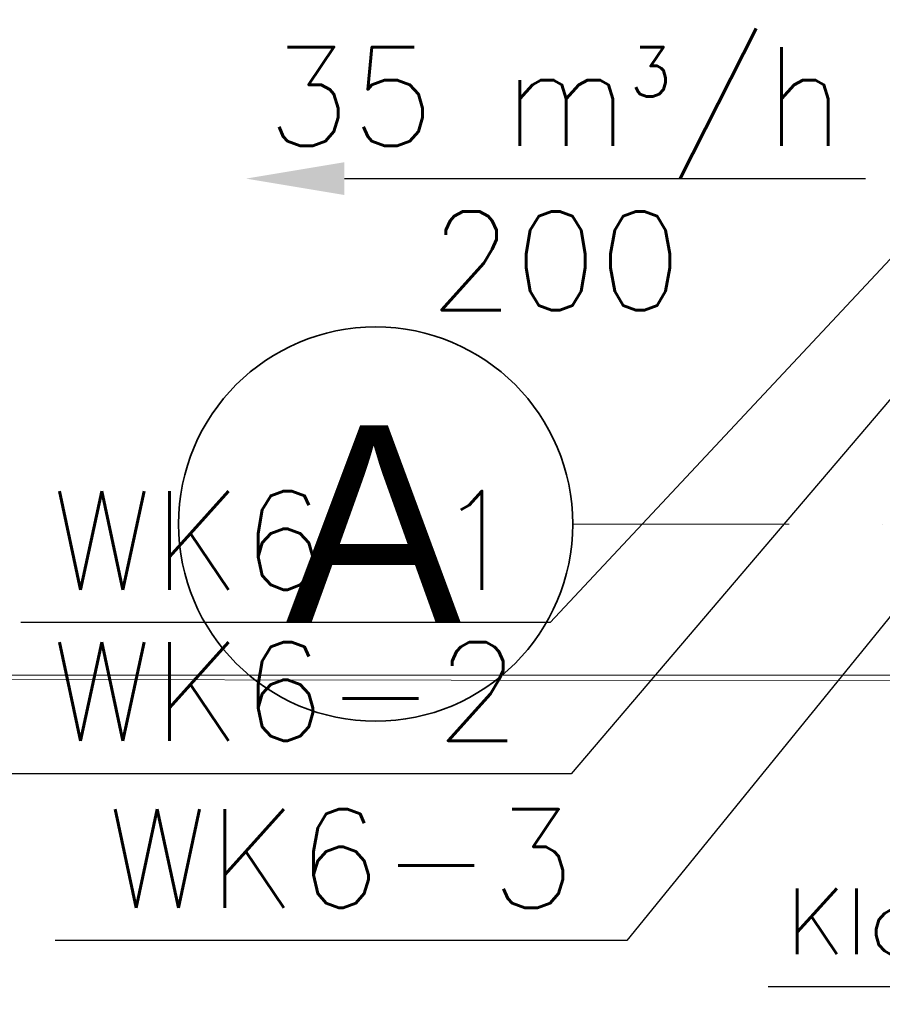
# Model space of a CAD drawing. Header units: millimetres. Extents: x -8078 to 241103, y -4319 to 602442.
# Tile 106 of 148: x 78731 to 80044, y 281883 to 283381. Entities that reach past the tile are written whole.
import ezdxf

# ---------------------------------------------------------------- set-up
doc = ezdxf.new("R2010")
doc.units = ezdxf.units.MM
doc.header["$MEASUREMENT"] = 0
doc.linetypes.add('Kropki i Kreski', pattern=[6.702778, 3.527778, -1.763889, 0, -1.411111])
for name, color, linetype in [('#IS_wentylacja_opisy_bud', 7, 'Continuous'), ('#podkład', 252, 'Continuous'), ('FLUID-WK6-150-NUM', 7, 'Continuous'), ('Konstrukcja - Siatka mod', 7, 'Continuous'), ('Konstrukcja - Stropy', 7, 'Continuous')]:
    doc.layers.add(name, color=color, linetype=linetype)
doc.styles.add('FDBES', font='simplex.shx')
doc.styles.add('MtXpl_Arial', font='txt', dxfattribs={"height": 0.2})
doc.dimstyles.new('FDBES', dxfattribs={"dimscale": 50, "dimtxt": 4, "dimasz": 2.5, "dimexe": 0.8, "dimexo": 2, "dimgap": 1, "dimtad": 1, "dimdsep": 46, "dimtxsty": 'FDBES', "dimcen": 2.5, "dimclrd": 4, "dimclre": 5, "dimadec": 0, "dimazin": 0, "dimtfac": 1, "dimtmove": 0, "dimatfit": 3, "dimfxl": 1, "dimarcsym": 0})

# ---------------------------------------------------------------- blocks, each defined once
blk = doc.blocks.new('UHYGFFFF')
at = {"layer": 'Konstrukcja - Siatka mod', "color": 252, "linetype": 'Kropki i Kreski', "lineweight": 13, "ltscale": 100}
blk.add_line((20180, 383132.6), (19180, 383132.6), dxfattribs=at)
at = {"layer": 'Konstrukcja - Siatka mod', "color": 252, "linetype": 'Continuous', "lineweight": 35, "ltscale": 100}
blk.add_circle((18880, 383132.6), 300, dxfattribs=at)
at = {"layer": 'Konstrukcja - Stropy', "color": 252, "linetype": 'Continuous', "lineweight": 13, "ltscale": 100}
for q in [(19937.5, 382893.7), (19800.4, 382902.4)]:
    blk.add_line((13277.5, 382902.4), q, dxfattribs=at)
at = {"layer": 'Konstrukcja - Siatka mod', "color": 252, "linetype": 'Continuous', "lineweight": 13, "style": 'MtXpl_Arial'}
blk.add_text('A', height=300, dxfattribs=at).set_placement((18742.8, 382982.6))
blk = doc.blocks.new('*U56329')
at = {"color": 7, "lineweight": -2}
blk.add_line((-631.8, -675.6), (-1437.5, -675.6), dxfattribs=at)
at = {"color": 0, "lineweight": -2, "insert": (-1034.7, -675.6), "char_height": 150, "attachment_point": 5, "style": 'FDBES'}
blk.add_mtext('WK6-1\\P ', dxfattribs=at)
at = {"color": 7, "lineweight": -2}
blk.add_leader([(0, 0), (-631.8, -675.6)], dimstyle='FDBES', override={"dimscale": 37.5, "dimclrd": 7, "dimclre": 7}, dxfattribs=at)
blk = doc.blocks.new('*U56330')
at = {"color": 7, "lineweight": -2}
blk.add_line((-771.2, -905.6), (-1641.2, -905.6), dxfattribs=at)
at = {"color": 0, "lineweight": -2, "insert": (-1206.2, -905.6), "char_height": 150, "attachment_point": 5, "style": 'FDBES'}
blk.add_mtext('WK6-2\\P ', dxfattribs=at)
at = {"color": 7, "lineweight": -2}
blk.add_leader([(0, 0), (-771.2, -905.6)], dimstyle='FDBES', override={"dimscale": 37.5, "dimclrd": 7, "dimclre": 7}, dxfattribs=at)
blk = doc.blocks.new('*U56331')
at = {"color": 7, "lineweight": -2}
blk.add_line((-941.7, -1159.6), (-1811.7, -1159.6), dxfattribs=at)
at = {"color": 0, "lineweight": -2, "insert": (-1376.7, -1159.6), "char_height": 150, "attachment_point": 5, "style": 'FDBES'}
blk.add_mtext('WK6-3\\P ', dxfattribs=at)
at = {"color": 7, "lineweight": -2}
blk.add_leader([(0, 0), (-941.7, -1159.6)], dimstyle='FDBES', override={"dimscale": 37.5, "dimclrd": 7, "dimclre": 7}, dxfattribs=at)
blk = doc.blocks.new('*U56332')
at = {"color": 7, "lineweight": -2}
blk.add_line((-952.6, 820.4), (-1829.7, 820.4), dxfattribs=at)
at = {"color": 0, "lineweight": -2, "insert": (-1391.2, 820.4), "char_height": 150, "attachment_point": 5, "style": 'FDBES'}
blk.add_mtext('WK6-4\\P ', dxfattribs=at)
at = {"color": 7, "lineweight": -2}
blk.add_leader([(0, 0), (-952.6, 820.4)], dimstyle='FDBES', override={"dimscale": 37.5, "dimclrd": 7, "dimclre": 7}, dxfattribs=at)
blk = doc.blocks.new('*U56333')
at = {"color": 7, "lineweight": -2}
blk.add_line((-1092.4, 1065.1), (-1962.4, 1065.1), dxfattribs=at)
at = {"color": 0, "lineweight": -2, "insert": (-1527.4, 1065.1), "char_height": 150, "attachment_point": 5, "style": 'FDBES'}
blk.add_mtext('WK6-5\\P ', dxfattribs=at)
at = {"color": 7, "lineweight": -2}
blk.add_leader([(0, 0), (-1092.4, 1065.1)], dimstyle='FDBES', override={"dimscale": 37.5, "dimclrd": 7, "dimclre": 7}, dxfattribs=at)
blk = doc.blocks.new('*U56334')
at = {"color": 7, "lineweight": -2}
blk.add_line((-1120.7, 1320.5), (-1983.6, 1320.5), dxfattribs=at)
at = {"color": 0, "lineweight": -2, "insert": (-1552.2, 1320.5), "char_height": 150, "attachment_point": 5, "style": 'FDBES'}
blk.add_mtext('WK6-6\\P ', dxfattribs=at)
at = {"color": 7, "lineweight": -2}
blk.add_leader([(0, 0), (-1120.7, 1320.5)], dimstyle='FDBES', override={"dimscale": 37.5, "dimclrd": 7, "dimclre": 7}, dxfattribs=at)

msp = doc.modelspace()

# ---------------------------------------------------------------- linework, layer by layer
at = {"color": 5, "lineweight": -2}
msp.add_line((79225.3, 283139.6, 1384), (80018.2, 283139.6, 1384), dxfattribs=at)
at = {"color": 7, "lineweight": -2}
msp.add_line((79870, 281910), (80300, 281910), dxfattribs=at)
at = {"color": 5, "lineweight": -2}
msp.add_solid([(79225.3, 283114.6, 1384), (79075.3, 283139.6, 1384), (79225.3, 283164.6, 1384)], dxfattribs=at)

# ---------------------------------------------------------------- block references
at = {"layer": '#podkład'}
msp.add_blockref('UHYGFFFF', (60392.7, -100518.7), dxfattribs=at)
at = {"layer": 'FLUID-WK6-150-NUM', "linetype": 'ByBlock', "lineweight": -2}
for name, p in [('*U56334', (81222.2, 283139.5, 1384)), ('*U56333', (81082.2, 283139.6, 1384)), ('*U56332', (80811.2, 283139.6, 1384)), ('*U56330', (80341.7, 283139.6, 1384)), ('*U56329', (80170.2, 283139.6, 1384)), ('*U56331', (80596.7, 283139.6, 1384))]:
    msp.add_blockref(name, p, dxfattribs=at)

# ---------------------------------------------------------------- texts
at = {"layer": '#IS_wentylacja_opisy_bud', "color": 7, "lineweight": 35, "insert": (79897.3, 282059.5), "char_height": 100, "width": 1327, "attachment_point": 1, "rotation": 0}
msp.add_mtext('\\pxql;\\Fromans.shx;Klapa \\Pppo\\Fromans.shx|c238;ż.', dxfattribs=at)
at = {"color": 7, "lineweight": -2, "insert": (79546.7, 283139.6, 1384), "char_height": 150, "attachment_point": 5, "style": 'FDBES'}
msp.add_mtext('35 m{\\A2;\\H0.5x;3}/h\\P200', dxfattribs=at)

doc.saveas('drawing.dxf')
